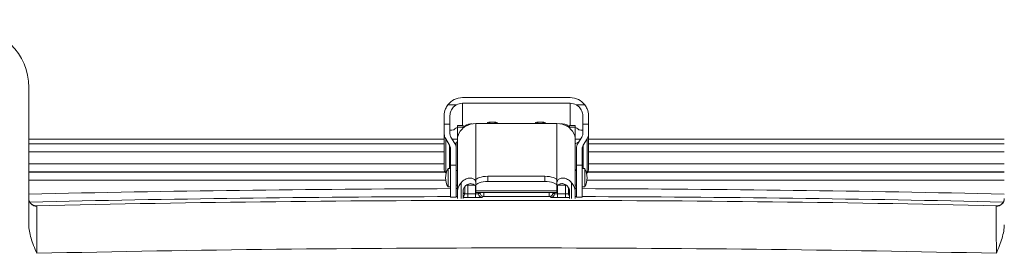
# Model space of a CAD drawing. Header units: inches. Extents: x 0 to 153, y 3 to 96.
# Tile 105 of 132: x 117 to 125, y 62 to 64. Entities that reach past the tile are written whole.
import ezdxf

# ---------------------------------------------------------------- set-up
doc = ezdxf.new("R2010")
doc.units = ezdxf.units.IN
doc.header["$LTSCALE"] = 4.5
doc.header["$MEASUREMENT"] = 0
for name, color, linetype, lineweight in [('Dimension (ANSI)', 7, 'Continuous', 9), ('Visible (ANSI)', 7, 'Continuous', 18), ('Visible Narrow (ANSI)', 7, 'Continuous', 5)]:
    doc.layers.add(name, color=color, linetype=linetype, lineweight=lineweight)
doc.styles.add('Note Text (ANSI)', font='arial.ttf')
doc.dimstyles.new('.XXX', dxfattribs={"dimscale": 4.5, "dimtxt": 0.095, "dimasz": 0.125, "dimexe": 0.1875, "dimexo": 0.063, "dimgap": 0.0625, "dimtad": 0, "dimtih": 1, "dimtoh": 1, "dimdec": 3, "dimrnd": 1e-08, "dimzin": 0, "dimdsep": 46, "dimtxsty": 'Note Text (ANSI)', "dimblk": 'Filled-1', "dimcen": 0.09, "dimdle": 0.45, "dimclrd": 256, "dimclre": 256, "dimclrt": 256, "dimadec": 0, "dimazin": 1, "dimtfac": 1.263158, "dimtofl": 0, "dimtmove": 0, "dimatfit": 3, "dimfxl": 1, "dimtolj": 1, "dimtzin": 4, "dimlwd": -1, "dimlwe": -1, "dimarcsym": 0})

# ---------------------------------------------------------------- blocks, each defined once
blk = doc.blocks.new('Filled-1')
at = {"color": 0}
for p, q in [((0, 0), (-1, 0.25)), ((-1, 0.25), (-1, -0.25)), ((-1, 0), (0, 0)), ((-1, -0.25), (0, 0))]:
    blk.add_line(p, q, dxfattribs=at)
at = {"color": 0, "flags": 128}
blk.add_lwpolyline([(-1, -0.25), (0, 0), (-1, 0.25), (-1, -0.25)], dxfattribs=at)
at = {"color": 0}
blk.add_solid([(-1, -0.25), (0, 0), (-1, 0.25), (-1, -0.25)], dxfattribs=at)
blk = doc.blocks.new('*D67')
at = {"layer": 'Defpoints', "color": 0, "transparency": 16777216}
for p in [(127.5591, 68.1746), (127.5591, 63.9629), (113.9341, 63.3379)]:
    blk.add_point(p, dxfattribs=at)
at = {"layer": 'Dimension (ANSI)', "transparency": 16777216}
for p, q in [((113.9341, 63.6214), (113.9341, 69.0184)), ((127.5591, 64.2464), (127.5591, 69.0184)), ((114.4966, 68.1746), (120.1934, 68.1746)), ((126.9966, 68.1746), (122.1582, 68.1746))]:
    blk.add_line(p, q, dxfattribs=at)
at = {"layer": 'Dimension (ANSI)', "transparency": 16777216, "xscale": 0.5625, "yscale": 0.5625, "zscale": 0.5625, "rotation": 180}
blk.add_blockref('Filled-1', (113.9341, 68.1746), dxfattribs=at)
at = {"layer": 'Dimension (ANSI)', "transparency": 16777216, "xscale": 0.5625, "yscale": 0.5625, "zscale": 0.5625}
blk.add_blockref('Filled-1', (127.5591, 68.1746), dxfattribs=at)
at = {"layer": 'Dimension (ANSI)', "transparency": 16777216, "insert": (120.4746, 68.393), "char_height": 0.4275, "attachment_point": 1, "style": 'Note Text (ANSI)'}
blk.add_mtext('\\A1;13.63', dxfattribs=at)

msp = doc.modelspace()

# ---------------------------------------------------------------- linework, layer by layer
at = {"layer": 'Visible (ANSI)'}
for p, q in [((116.7466, 62.3262), (116.7466, 63.4504)), ((120.3036, 63.3675), (121.1863, 63.3675)), ((120.3036, 63.3208), (121.1863, 63.3208)), ((120.1536, 63.1505), (120.1536, 63.2203)), ((120.1536, 63.0697), (120.1536, 63.1505)), ((120.2006, 63.1505), (120.2006, 63.2203)), ((120.2006, 63.0697), (120.2006, 63.1505)), ((120.3828, 63.1529), (120.3691, 63.1529)), ((120.4118, 63.1555), (121.0781, 63.1555)), ((120.5087, 63.1555), (120.5087, 63.162)), ((120.5875, 63.162), (120.5875, 63.1555)), ((120.9024, 63.1555), (120.9024, 63.162)), ((120.9812, 63.162), (120.9812, 63.1555)), ((121.1241, 63.1529), (121.1071, 63.1529)), ((121.2893, 63.2203), (121.2893, 63.1505)), ((121.2893, 63.0697), (121.2893, 63.1505)), ((121.3363, 63.2203), (121.3363, 63.1505)), ((121.3363, 63.0697), (121.3363, 63.1505)), ((120.1536, 62.7801), (120.1536, 63.0697)), ((120.2618, 63.1265), (120.2618, 63.1377)), ((120.2618, 63.1377), (120.3078, 63.1377)), ((120.2618, 63.0446), (120.2618, 63.1265)), ((120.3078, 63.1265), (120.3078, 63.1377)), ((120.3078, 63.1174), (120.3078, 63.1265)), ((121.1821, 63.1265), (121.1821, 63.1377)), ((121.1821, 63.1377), (121.2281, 63.1377)), ((121.1821, 63.1174), (121.1821, 63.1265)), ((121.2281, 63.1265), (121.2281, 63.1377)), ((121.2281, 63.0446), (121.2281, 63.1265)), ((121.3363, 63.0697), (121.3363, 62.7801)), ((116.7466, 63.0279), (120.1536, 63.0279)), ((120.1974, 62.9766), (120.1654, 63.029)), ((120.24, 62.9918), (120.208, 63.0442)), ((120.218, 63.0279), (120.2618, 63.0279)), ((120.2518, 63.0029), (120.2518, 62.9537)), ((120.2518, 63.0029), (120.2618, 63.0029)), ((120.2618, 62.5968), (120.2618, 63.0446)), ((121.2281, 63.0446), (121.2281, 62.5968)), ((121.2281, 63.0279), (121.2719, 63.0279)), ((121.2281, 62.9879), (121.2581, 63.0052)), ((121.2499, 62.9918), (121.2819, 63.0442)), ((121.2925, 62.9766), (121.3245, 63.029)), ((121.3363, 63.0279), (124.7466, 63.0279)), ((120.2048, 62.8141), (120.2048, 62.9512)), ((120.2518, 62.8141), (120.2518, 62.9512)), ((121.2381, 62.8141), (121.2381, 62.9512)), ((121.2851, 62.8141), (121.2851, 62.9512)), ((120.1689, 62.7459), (120.1654, 62.7498)), ((120.1848, 62.6359), (120.1848, 62.7859)), ((120.1848, 62.7859), (120.2048, 62.7859)), ((120.2048, 62.8141), (120.2048, 62.5509)), ((120.2518, 62.8141), (120.2518, 62.5509)), ((120.2618, 62.7709), (120.2518, 62.7709)), ((121.2281, 62.7779), (121.2381, 62.7721)), ((121.2381, 62.7709), (121.2281, 62.7709)), ((121.2381, 62.8141), (121.2381, 62.5509)), ((121.2851, 62.8141), (121.2851, 62.5509)), ((121.2852, 62.7709), (121.2851, 62.7709)), ((121.2852, 62.6359), (121.2852, 62.7859)), ((121.3052, 62.7859), (121.2852, 62.7859)), ((121.3052, 62.6359), (121.3052, 62.7859)), ((121.321, 62.7459), (121.3245, 62.7498)), ((120.4118, 62.6452), (120.4118, 62.6884)), ((120.5118, 62.7228), (120.9781, 62.7228)), ((120.5118, 62.6796), (120.9781, 62.6796)), ((121.0781, 62.6884), (121.0781, 62.6452)), ((120.1848, 62.6359), (120.2048, 62.6359)), ((120.2618, 62.6509), (120.2518, 62.6509)), ((120.2618, 62.5968), (120.2618, 62.5418)), ((120.3078, 62.5419), (120.3078, 62.5963)), ((120.4031, 62.6509), (120.3369, 62.6509)), ((120.4118, 62.6452), (120.4118, 62.6048)), ((120.4118, 62.5898), (120.4118, 62.6048)), ((120.4118, 62.5898), (121.0781, 62.5898)), ((120.4345, 62.5799), (120.4345, 62.5799)), ((121.0781, 62.6452), (121.0781, 62.6048)), ((121.0781, 62.5898), (121.0781, 62.6048)), ((121.153, 62.6509), (121.0868, 62.6509)), ((121.1821, 62.5963), (121.1821, 62.5419)), ((121.2381, 62.6509), (121.2281, 62.6509)), ((121.2281, 62.5968), (121.2281, 62.5419)), ((121.2852, 62.6509), (121.2851, 62.6509)), ((121.3052, 62.6359), (121.2852, 62.6359)), ((120.2048, 62.5509), (120.2518, 62.5509)), ((121.2381, 62.5509), (121.2851, 62.5509))]:
    msp.add_line(p, q, dxfattribs=at)
for centre, radius, start, end in [((116.2466, 63.4504), 0.5, 0, 90), ((120.6018, 62.8829), 0.37, 161.07536, 164.49014), ((120.3154, 62.7109), 0.1506, 150.13717, 209.86283), ((121.1745, 62.7109), 0.1506, 330.13717, 29.86283)]:
    msp.add_arc(centre, radius, start, end, dxfattribs=at)
for centre, major_axis, ratio, start_param, end_param in [((120.3036, 63.2186), (-0.15, 0), 0.992396, 4.712389, 5.646322), ((120.3036, 63.2186), (-0.103, 0), 0.992396, 4.712389, 5.23597), ((121.1863, 63.2186), (-0.15, 0), 0.992396, 3.778456, 4.712389), ((121.1863, 63.2186), (-0.103, 0), 0.992396, 4.188808, 4.712389), ((120.4118, 63.0193), (0.15, 0), 0.907354, 1.570796, 2.730076), ((120.3691, 63.0879), (-0.046, 0.046), 0.999695, 5.497939, 6.501935), ((120.5481, 63.162), (-0.0394, 0), 0.123088, 3.141593, 6.283185), ((120.9418, 63.162), (-0.0394, 0), 0.123088, 3.141593, 6.283185), ((121.0781, 63.0193), (0.15, 0), 0.907354, 0.411517, 1.570796), ((121.1241, 63.0879), (0.046, 0.046), 0.999695, 5.972102, 7.068431), ((120.2796, 63.0697), (-0.126, 0), 0.763922, 0, 0.436332), ((120.3036, 63.0984), (-0.103, 0), 0.054922, 5.532158, 6.283185), ((120.2796, 63.0697), (-0.079, 0), 0.763922, 0, 0.436332), ((120.2119, 63.1205), (-0.1, 0), 0.123388, 3.171408, 3.429981), ((121.278, 63.1205), (-0.1, 0), 0.123388, 5.996314, 6.129401), ((121.1863, 63.0984), (-0.103, 0), 0.054922, 3.141593, 3.89262), ((121.2103, 63.0697), (0.079, 0), 0.763922, 5.846853, 6.283185), ((121.2103, 63.0697), (0.126, 0), 0.763922, 5.846853, 6.283185), ((120.1261, 62.9512), (0.1257, 0), 0.763922, 0, 0.436332), ((121.3639, 62.9512), (-0.1257, 0), 0.763922, 5.846853, 6.283185), ((120.1261, 62.9512), (0.0787, 0), 0.763922, 0, 0.436332), ((121.3639, 62.9512), (-0.0787, 0), 0.763922, 5.846853, 6.283185), ((120.2835, 62.7801), (-0.1299, 0), 0.64026, 6.283178, 6.421515), ((120.2796, 62.778), (-0.126, 0), 0.529049, 0.140449, 0.436332), ((121.2103, 62.778), (-0.126, 0), 0.529049, 2.70526, 3.001143), ((121.2064, 62.7801), (0.1299, 0), 0.64026, 6.144855, 6.283193), ((120.5118, 62.6884), (-0.1, 0), 0.344351, 4.712389, 6.283185), ((120.5118, 62.6452), (-0.1, 0), 0.344351, 4.712389, 6.283185), ((120.9781, 62.6884), (0.1, 0), 0.344351, 0, 1.570796), ((120.9781, 62.6452), (0.1, 0), 0.344351, 0, 1.570796), ((116.8116, 62.5417), (-0.065, 0), 0.988629, 6.282914, 6.283227), ((124.6816, 62.5418), (0.065, 0), 0.988629, 6.282546, 6.283052)]:
    msp.add_ellipse(centre, major_axis=major_axis, ratio=ratio, start_param=start_param, end_param=end_param, dxfattribs=at)
for points, knots in [([(120.183, 63.3071), (120.1757, 63.2972), (120.1694, 63.2862), (120.1571, 63.2567), (120.1536, 63.2376), (120.1536, 63.2203)], [-0.8745176, -0.8745176, -0.8745176, -0.8745176, -0.7832048, -0.7832048, -0.6386664, -0.6386664, -0.6386664, -0.6386664]), ([(120.2521, 63.3071), (120.2442, 63.3025), (120.2369, 63.2969), (120.2214, 63.2817), (120.2135, 63.2701), (120.2031, 63.2454), (120.2006, 63.2322), (120.2006, 63.2203)], [-0.6877439, -0.6877439, -0.6877439, -0.6877439, -0.6211054, -0.6211054, -0.5209713, -0.5209713, -0.4208371, -0.4208371, -0.4208371, -0.4208371]), ([(121.2893, 63.2203), (121.2893, 63.2322), (121.2869, 63.2454), (121.2765, 63.2701), (121.2685, 63.2817), (121.2531, 63.2969), (121.2458, 63.3025), (121.2378, 63.3071)], [-0.3978001, -0.3978001, -0.3978001, -0.3978001, -0.297666, -0.297666, -0.1975319, -0.1975319, -0.1308934, -0.1308934, -0.1308934, -0.1308934]), ([(121.3363, 63.2203), (121.3363, 63.2376), (121.3328, 63.2567), (121.3206, 63.2862), (121.3142, 63.2972), (121.3069, 63.3071)], [-0.5789935, -0.5789935, -0.5789935, -0.5789935, -0.4344552, -0.4344552, -0.3431423, -0.3431423, -0.3431423, -0.3431423]), ([(120.2283, 63.1023), (120.2284, 63.1023), (120.2285, 63.1023), (120.2292, 63.1026), (120.2301, 63.1033), (120.2332, 63.1057), (120.2358, 63.1078), (120.2456, 63.1146), (120.2521, 63.1184), (120.2595, 63.1214)], [0, 0, 0, 0, 0.00553421, 0.00553421, 0.02348237, 0.02348237, 0.04553475, 0.04553475, 0.07193795, 0.07193795, 0.07193795, 0.07193795]), ([(120.2618, 63.0446), (120.2618, 63.0414), (120.2617, 63.0394), (120.2619, 63.0387), (120.2622, 63.0401), (120.2635, 63.0454), (120.2646, 63.0497), (120.2684, 63.0607), (120.2712, 63.0673), (120.2743, 63.0738)], [-0.49517, -0.49517, -0.49517, -0.49517, -0.437701, -0.437701, -0.3802319, -0.3802319, -0.3207241, -0.3207241, -0.2612163, -0.2612163, -0.2612163, -0.2612163]), ([(121.2156, 63.0738), (121.2187, 63.0673), (121.2214, 63.0607), (121.2253, 63.0497), (121.2264, 63.0454), (121.2277, 63.0401), (121.228, 63.0387), (121.2282, 63.0394), (121.2281, 63.0414), (121.2281, 63.0446)], [-0.2339538, -0.2339538, -0.2339538, -0.2339538, -0.1744459, -0.1744459, -0.1149381, -0.1149381, -0.057469, -0.057469, 0, 0, 0, 0]), ([(121.2304, 63.1214), (121.2378, 63.1184), (121.2443, 63.1146), (121.2542, 63.1078), (121.2568, 63.1057), (121.2599, 63.1033), (121.2607, 63.1026), (121.2614, 63.1023), (121.2615, 63.1023), (121.2616, 63.1023)], [0, 0, 0, 0, 0.0685906, 0.0685906, 0.1258797, 0.1258797, 0.1725098, 0.1725098, 0.1869074, 0.1869074, 0.1869074, 0.1869074]), ([(120.2918, 62.6702), (120.2841, 62.661), (120.2775, 62.6509), (120.2652, 62.6254), (120.2618, 62.6098), (120.2618, 62.5968)], [-0.9513587, -0.9513587, -0.9513587, -0.9513587, -0.8559181, -0.8559181, -0.7100033, -0.7100033, -0.7100033, -0.7100033]), ([(120.2918, 62.6702), (120.2935, 62.6723), (120.2953, 62.6743), (120.3083, 62.6878), (120.321, 62.6969), (120.345, 62.7067), (120.3554, 62.7087), (120.3747, 62.7084), (120.383, 62.7064), (120.398, 62.6995), (120.404, 62.6942), (120.4104, 62.6844), (120.4118, 62.6799), (120.4118, 62.6754)], [2.2369611, 2.2369611, 2.2369611, 2.2369611, 2.2569058, 2.2569058, 2.3743978, 2.3743978, 2.4663594, 2.4663594, 2.5541648, 2.5541648, 2.6576611, 2.6576611, 2.7358943, 2.7358943, 2.7358943, 2.7358943]), ([(120.4118, 62.6324), (120.4118, 62.634), (120.4116, 62.6355), (120.4098, 62.6435), (120.4055, 62.6495), (120.3937, 62.6582), (120.3865, 62.6613), (120.3702, 62.6634), (120.3616, 62.6625), (120.3426, 62.6557), (120.3332, 62.6492), (120.3199, 62.6342), (120.3154, 62.627), (120.3124, 62.6195), (120.3103, 62.6143), (120.3089, 62.6091), (120.3079, 62.6013), (120.3078, 62.5988), (120.3078, 62.5963)], [-0.5132334, -0.5132334, -0.5132334, -0.5132334, -0.4869869, -0.4869869, -0.3777803, -0.3777803, -0.2814944, -0.2814944, -0.1907534, -0.1907534, -0.0815095, -0.0815095, 0, 0, 0, 0.0565227, 0.0565227, 0.0842815, 0.0842815, 0.0842815, 0.0842815]), ([(121.0781, 62.6754), (121.0781, 62.6758), (121.0781, 62.6762), (121.0785, 62.6835), (121.0822, 62.6902), (121.0941, 62.7008), (121.1022, 62.7051), (121.121, 62.709), (121.1308, 62.7091), (121.152, 62.7045), (121.1626, 62.6999), (121.182, 62.687), (121.1906, 62.6791), (121.1981, 62.6702)], [0.5323068, 0.5323068, 0.5323068, 0.5323068, 0.5392434, 0.5392434, 0.6642075, 0.6642075, 0.7825479, 0.7825479, 0.8856969, 0.8856969, 0.992286, 0.992286, 1.0919896, 1.0919896, 1.0919896, 1.0919896]), ([(121.1821, 62.5963), (121.1821, 62.6011), (121.1815, 62.606), (121.1787, 62.6171), (121.1762, 62.6232), (121.1674, 62.6381), (121.1602, 62.646), (121.143, 62.6578), (121.1335, 62.6614), (121.1143, 62.6635), (121.1055, 62.6619), (121.0901, 62.6549), (121.0839, 62.6492), (121.079, 62.6393), (121.0781, 62.6359), (121.0781, 62.6324)], [-1.2032637, -1.2032637, -1.2032637, -1.2032637, -1.155221, -1.155221, -1.0951268, -1.0951268, -1.0024422, -1.0024422, -0.9071397, -0.9071397, -0.8111704, -0.8111704, -0.7031501, -0.7031501, -0.6470856, -0.6470856, -0.6470856, -0.6470856]), ([(121.2281, 62.5968), (121.2281, 62.61), (121.2247, 62.6256), (121.2123, 62.6512), (121.2057, 62.6611), (121.1981, 62.6702)], [-0.5819934, -0.5819934, -0.5819934, -0.5819934, -0.4347362, -0.4347362, -0.3405262, -0.3405262, -0.3405262, -0.3405262]), ([(116.7467, 62.5384), (116.747, 62.5326), (116.7482, 62.5268), (116.7523, 62.5148), (116.7557, 62.5087), (116.764, 62.4981), (116.7691, 62.4934), (116.7769, 62.4884), (116.7794, 62.487), (116.7839, 62.4849), (116.7859, 62.4841), (116.7892, 62.483), (116.7905, 62.4827), (116.7937, 62.4819), (116.7951, 62.4817), (116.7966, 62.4815), (116.7969, 62.4815), (116.7969, 62.4815)], [0.0089872, 0.0089872, 0.0089872, 0.0089872, 0.055102, 0.055102, 0.1092375, 0.1092375, 0.1633009, 0.1633009, 0.1880601, 0.1880601, 0.2089054, 0.2089054, 0.2252214, 0.2252214, 0.252036, 0.252036, 0.2714777, 0.2714777, 0.2714777, 0.2714777]), ([(124.6964, 62.4815), (124.6964, 62.4815), (124.6964, 62.4815), (124.6969, 62.4816), (124.698, 62.4817), (124.7012, 62.4823), (124.7031, 62.4827), (124.7074, 62.4841), (124.7098, 62.4851), (124.7155, 62.4878), (124.7189, 62.4899), (124.7262, 62.4954), (124.7301, 62.4992), (124.7374, 62.5086), (124.7407, 62.5144), (124.7448, 62.5259), (124.746, 62.5316), (124.7465, 62.5373)], [0.0309562, 0.0309562, 0.0309562, 0.0309562, 0.0393306, 0.0393306, 0.0685246, 0.0685246, 0.0921639, 0.0921639, 0.1171907, 0.1171907, 0.15004, 0.15004, 0.1936467, 0.1936467, 0.2452619, 0.2452619, 0.2905289, 0.2905289, 0.2905289, 0.2905289]), ([(124.7466, 62.3262), (124.7466, 62.3091), (124.7449, 62.2913), (124.7416, 62.273), (124.7384, 62.2546), (124.7337, 62.2356), (124.7278, 62.216), (124.7219, 62.1964), (124.7149, 62.1762), (124.707, 62.1555), (124.6992, 62.1349), (124.6906, 62.1137), (124.6816, 62.0918)], [0, 0, 0, 0, 0.25, 0.25, 0.25, 0.5, 0.5, 0.5, 0.75, 0.75, 0.75, 1, 1, 1, 1])]:
    msp.add_open_spline(points, degree=3, knots=knots, dxfattribs=at)
for points in [[(120.2595, 63.1214), (120.2603, 63.1217), (120.261, 63.122), (120.2618, 63.1223)], [(121.2281, 63.1223), (121.2289, 63.122), (121.2296, 63.1217), (121.2304, 63.1214)], [(124.7466, 62.5409), (124.7466, 62.5412), (124.7466, 62.5415), (124.7466, 62.5418)], [(116.8116, 62.0918), (116.8027, 62.1137), (116.7854, 62.156), (116.7642, 62.2166), (116.7502, 62.2736), (116.7466, 62.3091), (116.7466, 62.3262)]]:
    msp.add_open_spline(points, degree=3, dxfattribs=at)
at = {"layer": 'Visible Narrow (ANSI)'}
for p, q in [((120.183, 63.3071), (120.2521, 63.3071)), ((120.3036, 63.1377), (120.3036, 63.3208)), ((121.1863, 63.3208), (121.1863, 63.1377)), ((121.2378, 63.3071), (121.3069, 63.3071)), ((120.2006, 63.1505), (120.1536, 63.1505)), ((120.3691, 63.1529), (120.3715, 63.1505)), ((120.4118, 63.1555), (120.4118, 62.6884)), ((121.0781, 62.6884), (121.0781, 63.1555)), ((121.121, 63.1498), (121.1241, 63.1529)), ((121.3363, 63.1505), (121.2893, 63.1505)), ((120.2618, 63.1265), (120.3078, 63.1265)), ((121.1821, 63.1265), (121.2281, 63.1265)), ((116.7466, 62.9893), (120.1536, 62.9893)), ((120.1654, 63.029), (120.1654, 62.7498)), ((120.2415, 62.9893), (120.2474, 62.9893)), ((120.2618, 63.0446), (120.2633, 63.0446)), ((121.2266, 63.0446), (121.2281, 63.0446)), ((121.2281, 62.9893), (121.2306, 62.9893)), ((121.3245, 62.7498), (121.3245, 63.029)), ((121.3363, 62.9893), (124.7466, 62.9893)), ((116.7466, 62.9246), (120.1536, 62.9246)), ((120.1974, 62.7859), (120.1974, 62.9766)), ((121.2925, 62.9766), (121.2925, 62.7859)), ((121.3363, 62.9246), (124.7466, 62.9246)), ((120.1536, 62.8242), (116.7466, 62.8242)), ((124.7466, 62.8242), (121.3363, 62.8242)), ((120.1588, 62.7592), (116.7466, 62.7592)), ((116.7466, 62.7572), (120.1599, 62.7572)), ((120.2048, 62.8141), (120.2518, 62.8141)), ((121.2381, 62.8141), (121.2851, 62.8141)), ((121.33, 62.7572), (124.7466, 62.7572)), ((124.7466, 62.7592), (121.3312, 62.7592)), ((116.7466, 62.6921), (120.166, 62.6921)), ((120.2918, 62.6702), (120.2918, 62.5419)), ((120.5118, 62.7228), (120.5118, 62.6796)), ((120.9781, 62.6796), (120.9781, 62.7228)), ((121.1981, 62.5419), (121.1981, 62.6702)), ((121.324, 62.6922), (124.7466, 62.6922)), ((120.3078, 62.5867), (120.3211, 62.58)), ((120.3211, 62.6352), (120.3211, 62.58)), ((120.3461, 62.6509), (120.3461, 62.5797)), ((120.4095, 62.5798), (120.4095, 62.642)), ((120.4096, 62.5498), (120.4095, 62.5798)), ((120.4118, 62.6048), (121.0781, 62.6048)), ((120.4345, 62.5804), (120.4345, 62.5898)), ((120.4345, 62.5804), (120.448, 62.5872)), ((121.0452, 62.5872), (121.0587, 62.5804)), ((121.0587, 62.5898), (121.0587, 62.5804)), ((121.0836, 62.5498), (121.0837, 62.5798)), ((121.0837, 62.6475), (121.0837, 62.5798)), ((121.1471, 62.6509), (121.1471, 62.5797)), ((121.1721, 62.6302), (121.1721, 62.58)), ((121.1721, 62.58), (121.1821, 62.585)), ((120.3462, 62.5497), (120.3461, 62.5797)), ((120.4349, 62.5756), (120.4349, 62.5756)), ((120.4646, 62.5504), (120.478, 62.5572)), ((121.0152, 62.5572), (121.0287, 62.5504)), ((121.147, 62.5497), (121.1471, 62.5797)), ((116.789, 62.4815), (116.7891, 62.4815)), ((124.7042, 62.4815), (124.7042, 62.4815))]:
    msp.add_line(p, q, dxfattribs=at)
for radius, start, end in [(176.4434, 90.175941, 91.299016), (176.4434, 90.157445, 90.160678), (176.4012, 90.109485, 90.130077), (176.4012, 89.869923, 89.890515), (176.4434, 89.840396, 89.843643), (176.4434, 88.700984, 89.825134), (176.3784, 91.297119, 91.297122), (176.3784, 90.176005, 91.297061), (176.3469, 88.716424, 91.283576), (176.3784, 90.157503, 90.160738), (176.3712, 90.109485, 90.130077), (176.3784, 89.912753, 90.087247), (176.3712, 89.869923, 89.890515), (176.3784, 89.840337, 89.843585), (176.3784, 88.702939, 89.825069), (176.3784, 88.702878, 88.702881), (175.9569, 88.718563, 91.281437)]:
    msp.add_arc((120.7466, -113.8211), radius, start, end, dxfattribs=at)
for centre, major_axis, ratio, start_param, end_param in [((120.5481, 63.1308), (0.0394, 0), 0.992396, 1.994669, 2.460426), ((120.5481, 63.1308), (0.0394, 0), 0.992396, 0.681167, 1.146924), ((120.9418, 63.1308), (0.0394, 0), 0.992396, 1.994669, 2.460426), ((120.9418, 63.1308), (0.0394, 0), 0.992396, 0.681167, 1.146924), ((120.2912, 62.58), (0.0134, 0.0269), 0.99981, 4.190269, 5.173864), ((120.4645, 62.5804), (-0.0134, 0.0268), 0.999809, 1.105977, 2.678219), ((120.478, 62.5872), (-0.0134, 0.0268), 0.999809, 1.106038, 2.678204), ((120.478, 62.6222), (0, -0.065), 0.009397, 0.008732, 1.049469), ((121.0153, 62.6222), (0, -0.065), 0.009395, 5.233712, 6.274476), ((121.0152, 62.5872), (0.0134, 0.0268), 0.999809, 3.604981, 5.177148), ((121.0287, 62.5804), (0.0134, 0.0268), 0.999809, 3.60496, 5.177209), ((121.2021, 62.58), (-0.0134, 0.0269), 0.99981, 1.109321, 1.951648), ((116.8116, 62.5417), (-0.065, 0), 0.988629, 0.000042, 1.592851), ((124.6816, 62.5418), (0.065, 0), 0.988629, 4.690333, 6.282546)]:
    msp.add_ellipse(centre, major_axis=major_axis, ratio=ratio, start_param=start_param, end_param=end_param, dxfattribs=at)
for points, knots in [([(120.3211, 62.58), (120.3212, 62.58), (120.3214, 62.58), (120.3217, 62.5799), (120.3221, 62.5799), (120.3227, 62.5799), (120.3235, 62.5799), (120.3243, 62.5798), (120.3253, 62.5798), (120.3267, 62.5798), (120.3281, 62.5797), (120.3297, 62.5797), (120.3317, 62.5797), (120.3336, 62.5797), (120.3358, 62.5797), (120.3383, 62.5797), (120.3407, 62.5797), (120.3434, 62.5797), (120.3461, 62.5797)], [0, 0, 0, 0, 0.166667, 0.166667, 0.166667, 0.333333, 0.333333, 0.333333, 0.5, 0.5, 0.5, 0.666667, 0.666667, 0.666667, 0.833333, 0.833333, 0.833333, 1, 1, 1, 1]), ([(120.4095, 62.5798), (120.4106, 62.5798), (120.4118, 62.5798), (120.413, 62.5798), (120.4132, 62.5799), (120.4134, 62.5799), (120.4136, 62.5799), (120.415, 62.5799), (120.4165, 62.5799), (120.418, 62.5799), (120.4194, 62.5799), (120.4209, 62.5799), (120.4224, 62.58), (120.4239, 62.58), (120.4253, 62.58), (120.4267, 62.58), (120.4269, 62.58), (120.4271, 62.58), (120.4273, 62.58), (120.4284, 62.5801), (120.4296, 62.5801), (120.4306, 62.5801), (120.4308, 62.5801), (120.4311, 62.5802), (120.4313, 62.5802), (120.4321, 62.5802), (120.4328, 62.5802), (120.4334, 62.5803), (120.4336, 62.5803), (120.4338, 62.5803), (120.434, 62.5803), (120.4343, 62.5803), (120.4345, 62.5804), (120.4345, 62.5804)], [0, 0, 0, 0, 0.1199334, 0.1199334, 0.1199334, 0.1428571, 0.1428571, 0.1428571, 0.2857143, 0.2857143, 0.2857143, 0.4285714, 0.4285714, 0.4285714, 0.5714286, 0.5714286, 0.5714286, 0.5904744, 0.5904744, 0.5904744, 0.7142857, 0.7142857, 0.7142857, 0.7472037, 0.7472037, 0.7472037, 0.8571429, 0.8571429, 0.8571429, 0.9042, 0.9042, 0.9042, 1, 1, 1, 1]), ([(120.448, 62.5872), (120.448, 62.5872), (120.4481, 62.5873), (120.4481, 62.5877), (120.4481, 62.588), (120.4482, 62.5886), (120.4482, 62.5893), (120.4482, 62.5894), (120.4482, 62.5896), (120.4482, 62.5897), (120.4482, 62.5897), (120.4482, 62.5898), (120.4482, 62.5898)], [0, 0, 0, 0, 0.1428571, 0.1428571, 0.1428571, 0.2857143, 0.2857143, 0.2857143, 0.3084078, 0.3084078, 0.3084078, 0.312969, 0.312969, 0.312969, 0.312969]), ([(121.045, 62.5898), (121.045, 62.5894), (121.0451, 62.589), (121.0451, 62.5887), (121.0451, 62.5882), (121.0451, 62.5878), (121.0452, 62.5875), (121.0452, 62.5873), (121.0452, 62.5872), (121.0452, 62.5872)], [0.8088237, 0.8088237, 0.8088237, 0.8088237, 0.8571429, 0.8571429, 0.8571429, 0.9348181, 0.9348181, 0.9348181, 1, 1, 1, 1]), ([(121.0587, 62.5804), (121.0587, 62.5804), (121.0588, 62.5804), (121.0588, 62.5804), (121.0589, 62.5803), (121.0591, 62.5803), (121.0593, 62.5803), (121.0594, 62.5803), (121.0597, 62.5803), (121.0599, 62.5803), (121.0602, 62.5802), (121.0606, 62.5802), (121.061, 62.5802), (121.0614, 62.5802), (121.0619, 62.5802), (121.0624, 62.5801), (121.0629, 62.5801), (121.0636, 62.5801), (121.0643, 62.5801), (121.065, 62.5801), (121.0658, 62.58), (121.0667, 62.58), (121.0674, 62.58), (121.0683, 62.58), (121.0692, 62.58), (121.0703, 62.58), (121.0715, 62.5799), (121.0728, 62.5799), (121.0738, 62.5799), (121.0748, 62.5799), (121.0758, 62.5799), (121.0774, 62.5799), (121.0789, 62.5799), (121.0806, 62.5798), (121.0816, 62.5798), (121.0826, 62.5798), (121.0837, 62.5798)], [0, 0, 0, 0, 0.0678194, 0.0678194, 0.0678194, 0.1666667, 0.1666667, 0.1666667, 0.2412437, 0.2412437, 0.2412437, 0.3333333, 0.3333333, 0.3333333, 0.4148669, 0.4148669, 0.4148669, 0.5, 0.5, 0.5, 0.5885143, 0.5885143, 0.5885143, 0.6666667, 0.6666667, 0.6666667, 0.7623395, 0.7623395, 0.7623395, 0.8333333, 0.8333333, 0.8333333, 0.9362278, 0.9362278, 0.9362278, 1, 1, 1, 1]), ([(121.1471, 62.5797), (121.1477, 62.5797), (121.1484, 62.5797), (121.1491, 62.5797), (121.15, 62.5797), (121.151, 62.5797), (121.152, 62.5797), (121.1528, 62.5797), (121.1536, 62.5797), (121.1543, 62.5797), (121.1553, 62.5797), (121.1563, 62.5797), (121.1572, 62.5797), (121.1581, 62.5797), (121.159, 62.5797), (121.1598, 62.5797), (121.1607, 62.5797), (121.1616, 62.5797), (121.1625, 62.5797), (121.1634, 62.5797), (121.1643, 62.5797), (121.1651, 62.5798), (121.1658, 62.5798), (121.1665, 62.5798), (121.1672, 62.5798), (121.168, 62.5798), (121.1688, 62.5798), (121.1694, 62.5798), (121.1699, 62.5799), (121.1703, 62.5799), (121.1707, 62.5799), (121.1712, 62.5799), (121.1716, 62.5799), (121.1718, 62.58), (121.172, 62.58), (121.1721, 62.58), (121.1721, 62.58)], [0, 0, 0, 0, 0.067854, 0.067854, 0.067854, 0.166667, 0.166667, 0.166667, 0.241277, 0.241277, 0.241277, 0.333333, 0.333333, 0.333333, 0.414899, 0.414899, 0.414899, 0.5, 0.5, 0.5, 0.588546, 0.588546, 0.588546, 0.666667, 0.666667, 0.666667, 0.762369, 0.762369, 0.762369, 0.833333, 0.833333, 0.833333, 0.936256, 0.936256, 0.936256, 1, 1, 1, 1]), ([(120.3078, 62.5497), (120.3098, 62.5497), (120.3159, 62.5497), (120.3285, 62.5497), (120.34, 62.5497), (120.3462, 62.5497)], [0.5735672, 0.5735672, 0.5735672, 0.5735672, 0.6666667, 0.8333333, 1, 1, 1, 1]), ([(121.147, 62.5497), (121.1505, 62.5497), (121.1577, 62.5497), (121.1693, 62.5497), (121.1776, 62.5497), (121.1817, 62.5497), (121.1821, 62.5497)], [0, 0, 0, 0, 0.1666667, 0.3333333, 0.5, 0.5190712, 0.5190712, 0.5190712, 0.5190712]), ([(116.7964, 62.4816), (116.7987, 62.4816), (116.8009, 62.4815), (116.8028, 62.4814), (116.8048, 62.4813), (116.8066, 62.4811), (116.8081, 62.4808), (116.8096, 62.4805), (116.8108, 62.4801), (116.8117, 62.4796), (116.8126, 62.4791), (116.8131, 62.4784), (116.8131, 62.4775)], [0.0123139, 0.0123139, 0.0123139, 0.0123139, 0.25, 0.25, 0.25, 0.5, 0.5, 0.5, 0.75, 0.75, 0.75, 1, 1, 1, 1]), ([(116.8131, 62.4775), (116.813, 62.4719), (116.813, 62.45), (116.8127, 62.3889), (116.8124, 62.3037), (116.812, 62.202), (116.8118, 62.1285), (116.8116, 62.0918)], [0, 0, 0, 0, 0.2, 0.4, 0.6, 0.8, 1, 1, 1, 1]), ([(124.6802, 62.4775), (124.6802, 62.4781), (124.6805, 62.4787), (124.681, 62.4792), (124.6816, 62.4797), (124.6825, 62.4802), (124.6838, 62.4805), (124.6851, 62.4809), (124.6869, 62.4812), (124.6891, 62.4813), (124.6912, 62.4815), (124.6938, 62.4816), (124.6969, 62.4816)], [0, 0, 0, 0, 0.25, 0.25, 0.25, 0.5, 0.5, 0.5, 0.75, 0.75, 0.75, 0.9904229, 0.9904229, 0.9904229, 0.9904229]), ([(124.6816, 62.0918), (124.6815, 62.1281), (124.6814, 62.1644), (124.6812, 62.1993), (124.6811, 62.2343), (124.681, 62.2679), (124.6809, 62.2986), (124.6807, 62.3293), (124.6806, 62.3571), (124.6805, 62.3816), (124.6805, 62.4061), (124.6804, 62.4273), (124.6803, 62.4437), (124.6803, 62.4601), (124.6802, 62.4717), (124.6802, 62.4775)], [0, 0, 0, 0, 0.2, 0.2, 0.2, 0.4, 0.4, 0.4, 0.6, 0.6, 0.6, 0.8, 0.8, 0.8, 1, 1, 1, 1])]:
    msp.add_open_spline(points, degree=3, knots=knots, dxfattribs=at)
for points in [[(120.4096, 62.5498), (120.4125, 62.5498), (120.4185, 62.5499), (120.4281, 62.5499), (120.4379, 62.5499), (120.4475, 62.55), (120.4562, 62.5501), (120.4627, 62.5503), (120.4645, 62.5504), (120.4646, 62.5504)], [(121.0287, 62.5504), (121.0287, 62.5504), (121.0295, 62.5503), (121.0332, 62.5502), (121.0402, 62.5501), (121.0511, 62.55), (121.066, 62.5499), (121.0774, 62.5498), (121.0836, 62.5498)]]:
    msp.add_open_spline(points, degree=3, dxfattribs=at)

# ---------------------------------------------------------------- dimensions: what is measured, and where the dimension line sits
at = {"layer": 'Dimension (ANSI)'}
dim = msp.add_linear_dim(base=(127.5591234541, 68.1746149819), p1=(113.9341234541, 63.3378903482), p2=(127.5591234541, 63.9628979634), angle=180, dimstyle='.XXX', override={"dimgap": 0.0625, "dimtih": 0, "dimtoh": 0, "dimdec": 2, "dimtol": 0, "dimlim": 0, "dimtp": 0, "dimtm": 0, "dimtdec": 2, "dimatfit": 1}, dxfattribs=at)
dim.commit()
dim.dimension.update_dxf_attribs({"geometry": '*D67', "text_midpoint": (121.1758189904, 68.1746149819), "dimtype": 160})

doc.saveas('drawing.dxf')
